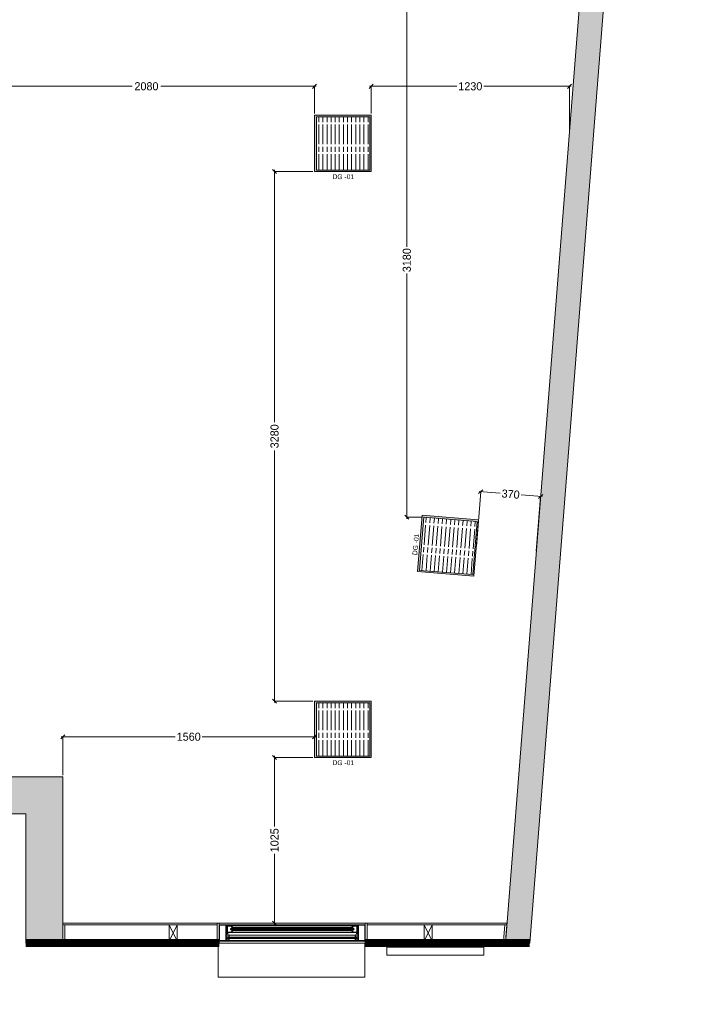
# Model space of a CAD drawing. Header units: metres. Extents: x 362935 to 596424, y 80601 to 172483.
# Tile 3 of 145: x 397746 to 401879, y 85744 to 91840. Entities that reach past the tile are written whole.
import ezdxf

# ---------------------------------------------------------------- set-up
doc = ezdxf.new("R2010")
doc.units = ezdxf.units.M
doc.layers.get('0').update_dxf_attribs({"color": 8, "lineweight": 5})
doc.layers.get('Defpoints').update_dxf_attribs({"color": 8, "lineweight": 5})
for name, color, linetype, lineweight in [('CKD - Kit Text', 8, 'Continuous', 5), ('CKD Equipments', 8, 'Continuous', 5), ('CT_GLAZING', 8, 'Continuous', 5), ('DOOR', 8, 'Continuous', 5), ('Drain Grating', 8, 'Continuous', 5), ('EQP', 8, 'Continuous', 5), ('GLAZING', 8, 'Continuous', 5), ('PARTITION', 8, 'Continuous', 5), ('WALL 100', 8, 'Continuous', 5), ('WALL 200', 8, 'Continuous', 5), ('WALLS', 8, 'Continuous', 5), ('xKAM-B3-01-Kitchen$0$A-FURN', 8, 'Continuous', 5)]:
    doc.layers.add(name, color=color, linetype=linetype, lineweight=lineweight)
doc.styles.add('CKD_Dimension Text', font='GOTHIC.TTF')
doc.styles.add('TXT', font='stylu.ttf', dxfattribs={"height": 50})
doc.dimstyles.new('ARA-50', dxfattribs={"dimtxt": 50, "dimasz": 25, "dimexe": 0, "dimexo": 10, "dimgap": 0, "dimtad": 0, "dimdec": 0, "dimrnd": 5, "dimzin": 0, "dimdsep": 46, "dimtxsty": 'TXT', "dimblk": 'OBLIQUE', "dimcen": 0, "dimdle": 10, "dimclrd": 256, "dimclre": 256, "dimclrt": 256, "dimadec": 4, "dimazin": 0, "dimtfac": 1, "dimtdec": 0, "dimtofl": 0, "dimtmove": 1, "dimatfit": 3, "dimfxl": 0, "dimtolj": 1, "dimtzin": 0, "dimlwd": -1, "dimlwe": -1, "dimarcsym": 0})

# ---------------------------------------------------------------- blocks, each defined once
blk = doc.blocks.new('gbcgth')
at = {"layer": 'PARTITION'}
for p, q in [((277761.7, 168845.1), (277861.7, 168895.1)), ((277761.7, 168895.1), (277861.7, 168845.1))]:
    blk.add_line(p, q, dxfattribs=at)
blk.add_lwpolyline([(277861.7, 168895.1), (277761.7, 168895.1), (277761.7, 168845.1), (277861.7, 168845.1), (277861.7, 168895.1)], dxfattribs=at)
blk = doc.blocks.new('_Oblique')
at = {"color": 0, "linetype": 'ByBlock', "lineweight": -2}
blk.add_line((-0.5, -0.5), (0.5, 0.5), dxfattribs=at)
blk = doc.blocks.new('*D134')
at = {"transparency": 16777216}
for p, q in [((398002.8, 87400.3), (398708.9, 87400.3)), ((398012.8, 87163), (398012.8, 87400.3)), ((399581.7, 87400.3), (398875.5, 87400.3)), ((399571.7, 87281.4), (399571.7, 87400.3))]:
    blk.add_line(p, q, dxfattribs=at)
at = {"layer": 'Defpoints', "color": 0, "transparency": 16777216}
for p in [(399571.7, 87400.3), (399571.7, 87271.4), (398012.8, 87153)]:
    blk.add_point(p, dxfattribs=at)
at = {"linetype": 'ByBlock', "transparency": 16777216, "xscale": 25, "yscale": 25, "zscale": 25, "rotation": 180}
blk.add_blockref('_Oblique', (398012.8, 87400.3), dxfattribs=at)
at = {"linetype": 'ByBlock', "transparency": 16777216, "xscale": 25, "yscale": 25, "zscale": 25}
blk.add_blockref('_Oblique', (399571.7, 87400.3), dxfattribs=at)
at = {"transparency": 16777216, "insert": (398792.2, 87400.3), "char_height": 50, "attachment_point": 5, "style": 'TXT', "bg_fill": 3, "box_fill_scale": 1.1, "bg_fill_color": 256, "bg_fill_true_color": 13158600, "bg_fill_transparency": 0}
blk.add_mtext('\\A1;1560', dxfattribs=at)
blk = doc.blocks.new('*D135')
at = {"transparency": 16777216}
for p, q in [((397479.5, 91427.3), (398442.5, 91427.3)), ((397489.5, 91259.4), (397489.5, 91427.3)), ((399581.7, 91427.3), (398618.7, 91427.3)), ((399571.7, 91259.4), (399571.7, 91427.3))]:
    blk.add_line(p, q, dxfattribs=at)
at = {"layer": 'Defpoints', "color": 0, "transparency": 16777216}
for p in [(399571.7, 91427.3), (397489.5, 91249.4), (399571.7, 91249.4)]:
    blk.add_point(p, dxfattribs=at)
at = {"linetype": 'ByBlock', "transparency": 16777216, "xscale": 25, "yscale": 25, "zscale": 25, "rotation": 180}
blk.add_blockref('_Oblique', (397489.5, 91427.3), dxfattribs=at)
at = {"linetype": 'ByBlock', "transparency": 16777216, "xscale": 25, "yscale": 25, "zscale": 25}
blk.add_blockref('_Oblique', (399571.7, 91427.3), dxfattribs=at)
at = {"transparency": 16777216, "insert": (398530.6, 91427.3), "char_height": 50, "attachment_point": 5, "style": 'TXT', "bg_fill": 3, "box_fill_scale": 1.1, "bg_fill_color": 256, "bg_fill_true_color": 13158600, "bg_fill_transparency": 0}
blk.add_mtext('\\A1;2080', dxfattribs=at)
blk = doc.blocks.new('*D136')
at = {"transparency": 16777216}
for p, q in [((399911.7, 91427.3), (400452.4, 91427.3)), ((399921.7, 91259.4), (399921.7, 91427.3)), ((401159.7, 91427.3), (400619, 91427.3)), ((401149.7, 91162.5), (401149.7, 91427.3))]:
    blk.add_line(p, q, dxfattribs=at)
at = {"layer": 'Defpoints', "color": 0, "transparency": 16777216}
for p in [(401149.7, 91427.3), (399921.7, 91249.4), (401149.7, 91152.5)]:
    blk.add_point(p, dxfattribs=at)
at = {"linetype": 'ByBlock', "transparency": 16777216, "xscale": 25, "yscale": 25, "zscale": 25, "rotation": 180}
blk.add_blockref('_Oblique', (399921.7, 91427.3), dxfattribs=at)
at = {"linetype": 'ByBlock', "transparency": 16777216, "xscale": 25, "yscale": 25, "zscale": 25}
blk.add_blockref('_Oblique', (401149.7, 91427.3), dxfattribs=at)
at = {"transparency": 16777216, "insert": (400535.7, 91427.3), "char_height": 50, "attachment_point": 5, "style": 'TXT', "bg_fill": 3, "box_fill_scale": 1.1, "bg_fill_color": 256, "bg_fill_true_color": 13158600, "bg_fill_transparency": 0}
blk.add_mtext('\\A1;1230', dxfattribs=at)
blk = doc.blocks.new('*D137')
at = {"transparency": 16777216}
for p, q in [((399323.7, 90909.4), (399323.7, 89348.5)), ((399561.7, 90899.4), (399323.7, 90899.4)), ((399323.7, 87611.4), (399323.7, 89172.3)), ((399561.7, 87621.4), (399323.7, 87621.4))]:
    blk.add_line(p, q, dxfattribs=at)
at = {"layer": 'Defpoints', "color": 0, "transparency": 16777216}
for p in [(399323.7, 90899.4), (399571.7, 90899.4), (399571.7, 87621.4)]:
    blk.add_point(p, dxfattribs=at)
at = {"linetype": 'ByBlock', "transparency": 16777216, "xscale": 25, "yscale": 25, "zscale": 25}
for p, rotation in [((399323.7, 90899.4), 90), ((399323.7, 87621.4), 270)]:
    blk.add_blockref('_Oblique', p, dxfattribs=dict(at, rotation=rotation))
at = {"transparency": 16777216, "insert": (399323.7, 89260.4), "char_height": 50, "attachment_point": 5, "rotation": 90, "style": 'TXT', "bg_fill": 3, "box_fill_scale": 1.1, "bg_fill_color": 256, "bg_fill_true_color": 13158600, "bg_fill_transparency": 0}
blk.add_mtext('\\A1;3280', dxfattribs=at)
blk = doc.blocks.new('*D141')
at = {"transparency": 16777216}
for p, q in [((400573.3, 88579.1), (400600, 88917)), ((400590, 88917.8), (400721.4, 88907.4)), ((400981, 88886.9), (400849.6, 88897.3)), ((400944.4, 88549.9), (400971.1, 88887.7))]:
    blk.add_line(p, q, dxfattribs=at)
at = {"layer": 'Defpoints', "color": 0, "transparency": 16777216}
for p in [(400971.1, 88887.7), (400572.6, 88569.2), (400943.6, 88539.9)]:
    blk.add_point(p, dxfattribs=at)
at = {"linetype": 'ByBlock', "transparency": 16777216, "xscale": 25, "yscale": 25, "zscale": 25}
for p, rotation in [((400600, 88917), 175.4892658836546), ((400971.1, 88887.7), 355.4892658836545)]:
    blk.add_blockref('_Oblique', p, dxfattribs=dict(at, rotation=rotation))
at = {"transparency": 16777216, "insert": (400785.5, 88902.3), "char_height": 50, "attachment_point": 5, "rotation": 355.48927, "style": 'TXT', "bg_fill": 3, "box_fill_scale": 1.1, "bg_fill_color": 256, "bg_fill_true_color": 13158600, "bg_fill_transparency": 0}
blk.add_mtext('\\A1;370', dxfattribs=at)
blk = doc.blocks.new('*D142')
at = {"transparency": 16777216}
for p, q in [((400142.8, 91951.9), (400142.8, 90434.2)), ((400419, 91941.9), (400142.8, 91941.9)), ((400142.8, 88749.7), (400142.8, 90267.5)), ((400238.2, 88759.7), (400142.8, 88759.7))]:
    blk.add_line(p, q, dxfattribs=at)
at = {"layer": 'Defpoints', "color": 0, "transparency": 16777216}
for p in [(400142.8, 91941.9), (400429, 91941.9), (400248.2, 88759.7)]:
    blk.add_point(p, dxfattribs=at)
at = {"linetype": 'ByBlock', "transparency": 16777216, "xscale": 25, "yscale": 25, "zscale": 25}
for p, rotation in [((400142.8, 91941.9), 90), ((400142.8, 88759.7), 270)]:
    blk.add_blockref('_Oblique', p, dxfattribs=dict(at, rotation=rotation))
at = {"transparency": 16777216, "insert": (400142.8, 90350.8), "char_height": 50, "attachment_point": 5, "rotation": 90, "style": 'TXT', "bg_fill": 3, "box_fill_scale": 1.1, "bg_fill_color": 256, "bg_fill_true_color": 13158600, "bg_fill_transparency": 0}
blk.add_mtext('\\A1;3180', dxfattribs=at)
blk = doc.blocks.new('*D143')
at = {"transparency": 16777216}
for p, q in [((399323.7, 87281.4), (399323.7, 86843.9)), ((399561.7, 87271.4), (399323.7, 87271.4)), ((399323.7, 86237.1), (399323.7, 86674.6)), ((399561.6, 86247.1), (399323.7, 86247.1))]:
    blk.add_line(p, q, dxfattribs=at)
at = {"layer": 'Defpoints', "color": 0, "transparency": 16777216}
for p in [(399571.7, 87271.4), (399323.7, 86247.1), (399571.6, 86247.1, 1343980.9)]:
    blk.add_point(p, dxfattribs=at)
at = {"transparency": 16777216, "xscale": 25, "yscale": 25, "zscale": 25}
for p, rotation in [((399323.7, 87271.4), 90), ((399323.7, 86247.1), 270)]:
    blk.add_blockref('_Oblique', p, dxfattribs=dict(at, rotation=rotation))
at = {"transparency": 16777216, "insert": (399323.7, 86759.3), "char_height": 50, "attachment_point": 5, "rotation": 90, "style": 'TXT', "bg_fill": 3, "box_fill_scale": 1.1, "bg_fill_color": 256, "bg_fill_true_color": 13158600, "bg_fill_transparency": 0}
blk.add_mtext('\\A1;1025', dxfattribs=at)

msp = doc.modelspace()

# ---------------------------------------------------------------- hatches: boundary and pattern name
at = {"layer": 'CKD Equipments'}
h = msp.add_hatch(color=2, dxfattribs=at)
h.dxf.hatch_style = 1
h.paths.add_polyline_path([(399571.7, 91249.4), (399571.7, 90899.4), (399921.7, 90899.4), (399921.7, 91249.4)])
h.paths.add_polyline_path([(399913.2, 91238.3), (399583, 91238.3), (399583, 90908.1), (399913.2, 90908.1)], flags=16)
h = msp.add_hatch(color=2, dxfattribs=at)
h.dxf.hatch_style = 1
h.paths.add_polyline_path([(400237.8, 88771.7), (400209.6, 88422.9), (400558.5, 88394.7), (400586.6, 88743.6)])
h.paths.add_polyline_path([(400577.3, 88733.2), (400248.2, 88759.7), (400221.6, 88430.6), (400550.8, 88404.1)], flags=16)
h = msp.add_hatch(color=2, dxfattribs=at)
h.dxf.hatch_style = 1
h.paths.add_polyline_path([(399571.7, 87621.4), (399571.7, 87271.4), (399921.7, 87271.4), (399921.7, 87621.4)])
h.paths.add_polyline_path([(399913.2, 87610.3), (399583, 87610.3), (399583, 87280.1), (399913.2, 87280.1)], flags=16)
at = {"layer": 'Drain Grating', "linetype": 'Continuous', "lineweight": 5}
h = msp.add_hatch(dxfattribs=at)
h.set_pattern_fill('ACAD_ISO08W100', color=256, scale=5.08, angle=90, style=0)
h.set_pattern_definition([(90, (315549.072, -783281.05), (-25.4, 9e-15), [121.92, -15.24, 30.48, -15.24])])
h.paths.add_polyline_path([(399913.2, 91238.3), (399913.2, 90908.1), (399583, 90908.1), (399583, 91238.3)])
h = msp.add_hatch(dxfattribs=at)
h.set_pattern_fill('ACAD_ISO08W100', color=256, scale=5.08, angle=85.38915, style=0)
h.set_pattern_definition([(85.3891475, (246185.58, -776174.03), (-25.3177972, 2.0418482), [121.92, -15.24, 30.48, -15.24])])
h.paths.add_polyline_path([(400577.3, 88733.2), (400550.8, 88404.1), (400221.6, 88430.6), (400248.2, 88759.7)])
h = msp.add_hatch(dxfattribs=at)
h.set_pattern_fill('ACAD_ISO08W100', color=256, scale=5.08, angle=90, style=0)
h.set_pattern_definition([(90, (315549.072, -786909), (-25.4, 9e-15), [121.92, -15.24, 30.48, -15.24])])
h.paths.add_polyline_path([(399913.2, 87610.3), (399913.2, 87280.1), (399583, 87280.1), (399583, 87610.3)])
at = {"layer": 'GLAZING'}
h = msp.add_hatch(color=256, dxfattribs=at)
h.dxf.hatch_style = 1
h.paths.add_polyline_path([(396572.8, 86123.1), (396572.8, 87153), (398012.8, 87153), (398012.8, 86123.3), (397782.8, 86123.3), (397782.8, 86923), (396802.8, 86923), (396802.8, 86123.1)])
at = {"layer": 'WALL 100', "true_color": 0x636466}
h = msp.add_hatch(color=251, dxfattribs=at)
h.dxf.hatch_style = 1
h.paths.add_polyline_path([(396724.6, 88352.3), (396724.6, 87153), (396624.6, 87153), (396624.6, 88352.3)])
h.paths.add_polyline_path([(396572.8, 87153), (395973.8, 87153), (395973.8, 87053), (396572.8, 87053)])
h.paths.add_polyline_path([(392202.8, 96243.5), (392354, 96268.9), (392352.8, 86123.1), (392202.8, 86123.1)])
h.paths.add_polyline_path([(395292.6, 93152.3), (395292.6, 93252.3), (395780.7, 93252.4), (395780.7, 93152.4)])
h.paths.add_polyline_path([(395880.7, 93402.4), (395880.7, 89215.6), (395780.7, 89215.6), (395780.7, 93402.4)])
h.paths.add_polyline_path([(392353.7, 93152.3), (392353.7, 93252.3), (394292.6, 93252.4), (394292.6, 93152.4)])
h.paths.add_polyline_path([(396652.8, 94293.1), (396652.8, 95056.3), (395880.7, 94886.2), (395880.7, 94252.4), (395780.7, 94252.4), (395780.7, 94966.2), (396802.8, 95195.9), (396802.8, 94293.1)])
h.paths.add_polyline_path([(401879.3, 98490.6), (401725.3, 98447.5), (400752.9, 86122.7), (400903.4, 86122.7)])
at = {"layer": 'WALL 200'}
h = msp.add_hatch(color=256, dxfattribs=at)
h.dxf.hatch_style = 1
h.paths.add_polyline_path([(396572.8, 86123.1), (396572.8, 87153), (398012.8, 87153), (398012.8, 86123.3), (397782.8, 86123.3), (397782.8, 86923), (396802.8, 86923), (396802.8, 86123.1)])

# ---------------------------------------------------------------- linework, layer by layer
at = {"layer": 'CT_GLAZING', "const_width": 50, "elevation": 1343980.9}
for points in [[(397782.8, 86123.3), (398981, 86123.3)], [(399882.8, 86123.7), (400903.5, 86124)]]:
    msp.add_lwpolyline(points, dxfattribs=at)
at = {"layer": 'DOOR'}
for p, q in [((399024.8, 86235.5, 1343980.9), (399841.4, 86235.5, 1343980.9)), ((399024.8, 86235.5, 1343980.9), (399024.8, 86157.6, 1343980.9)), ((399024.8, 86210.9, 1343980.9), (399026.4, 86210.9, 1343980.9)), ((399024.8, 86206.3, 1343980.9), (399026.4, 86206.3, 1343980.9)), ((399026.4, 86190.5, 1343980.9), (399026.4, 86226.7, 1343980.9)), ((399026.4, 86226.7, 1343980.9), (399055.2, 86226.7, 1343980.9)), ((399026.4, 86210.6, 1343980.9), (399032.6, 86210.6, 1343980.9)), ((399026.4, 86210.3, 1343980.9), (399032.6, 86210.3, 1343980.9)), ((399026.4, 86206.9, 1343980.9), (399032.6, 86206.9, 1343980.9)), ((399026.4, 86206.7, 1343980.9), (399032.6, 86206.7, 1343980.9)), ((399032.6, 86190.5, 1343980.9), (399032.6, 86226.7, 1343980.9)), ((399811, 86228.9, 1343980.9), (399049, 86228.9, 1343980.9)), ((399801.2, 86213.3, 1343980.9), (399050.1, 86213.3, 1343980.9)), ((399052.5, 86210.9, 1343980.9), (399053.3, 86210.9, 1343980.9)), ((399052.5, 86206.3, 1343980.9), (399053.3, 86206.3, 1343980.9)), ((399057.6, 86203.9, 1343980.9), (399057.6, 86213.3, 1343980.9)), ((399063.9, 86213.3, 1343980.9), (399057.6, 86213.3, 1343980.9)), ((399063.9, 86203.9, 1343980.9), (399057.6, 86203.9, 1343980.9)), ((399801.2, 86203.9, 1343980.9), (399058.9, 86203.9, 1343980.9)), ((399800.8, 86218.8, 1343980.9), (399059.1, 86218.8, 1343980.9)), ((399800.8, 86198.5, 1343980.9), (399059.1, 86198.5, 1343980.9)), ((399059.2, 86205.5, 1343980.9), (399059.2, 86211.8, 1343980.9)), ((399063.9, 86211.8, 1343980.9), (399059.2, 86211.8, 1343980.9)), ((399063.9, 86205.5, 1343980.9), (399059.2, 86205.5, 1343980.9)), ((399063.9, 86211.8, 1343980.9), (399063.9, 86213.3, 1343980.9)), ((399063.9, 86203.9, 1343980.9), (399063.9, 86205.5, 1343980.9)), ((399802.3, 86211.8, 1343980.9), (399802.3, 86213.3, 1343980.9)), ((399802.3, 86213.3, 1343980.9), (399808.6, 86213.3, 1343980.9)), ((399802.3, 86211.8, 1343980.9), (399807, 86211.8, 1343980.9)), ((399802.3, 86205.5, 1343980.9), (399807, 86205.5, 1343980.9)), ((399802.3, 86203.9, 1343980.9), (399802.3, 86205.5, 1343980.9)), ((399802.3, 86203.9, 1343980.9), (399808.6, 86203.9, 1343980.9)), ((399807, 86205.5, 1343980.9), (399807, 86211.8, 1343980.9)), ((399808.6, 86203.9, 1343980.9), (399808.6, 86213.3, 1343980.9)), ((399839.8, 86226.7, 1343980.9), (399811, 86226.7, 1343980.9)), ((399813.6, 86210.9, 1343980.9), (399812.9, 86210.9, 1343980.9)), ((399813.6, 86206.3, 1343980.9), (399812.9, 86206.3, 1343980.9)), ((399833.6, 86190.5, 1343980.9), (399833.6, 86226.7, 1343980.9)), ((399839.8, 86210.6, 1343980.9), (399833.6, 86210.6, 1343980.9)), ((399839.8, 86210.3, 1343980.9), (399833.6, 86210.3, 1343980.9)), ((399839.8, 86206.9, 1343980.9), (399833.6, 86206.9, 1343980.9)), ((399839.8, 86206.7, 1343980.9), (399833.6, 86206.7, 1343980.9)), ((399839.8, 86190.5, 1343980.9), (399839.8, 86226.7, 1343980.9)), ((399841.4, 86210.9, 1343980.9), (399839.8, 86210.9, 1343980.9)), ((399841.4, 86206.3, 1343980.9), (399839.8, 86206.3, 1343980.9)), ((399841.4, 86235.5, 1343980.9), (399841.4, 86157.6, 1343980.9)), ((399024.8, 86154.7, 1343980.9), (399024.8, 86135.5, 1343980.9)), ((399026.4, 86190.5, 1343980.9), (399055.2, 86190.5, 1343980.9)), ((399026.7, 86187.9, 1343980.9), (399026.7, 86181.6, 1343980.9)), ((399027.6, 86187.9, 1343980.9), (399026.7, 86187.9, 1343980.9)), ((399026.7, 86181.6, 1343980.9), (399027.6, 86181.6, 1343980.9)), ((399027.6, 86181.6, 1343980.9), (399027.6, 86187.9, 1343980.9)), ((399027.6, 86186.3, 1343980.9), (399037.1, 86187, 1343980.9)), ((399027.6, 86185.6, 1343980.9), (399037.1, 86185.9, 1343980.9)), ((399027.6, 86184.7, 1343980.9), (399037.1, 86185.1, 1343980.9)), ((399027.6, 86184.7, 1343980.9), (399037.1, 86184.4, 1343980.9)), ((399027.6, 86183.9, 1343980.9), (399037.1, 86183.6, 1343980.9)), ((399027.6, 86183.2, 1343980.9), (399037.1, 86182.5, 1343980.9)), ((399035.7, 86160.5, 1343980.9), (399035.7, 86151.1, 1343980.9)), ((399042, 86160.5, 1343980.9), (399035.7, 86160.5, 1343980.9)), ((399035.7, 86160.5, 1343980.9), (399035.7, 86151.1, 1343980.9)), ((399042, 86151.1, 1343980.9), (399035.7, 86151.1, 1343980.9)), ((399037.3, 86158.9, 1343980.9), (399037.3, 86152.7, 1343980.9)), ((399042, 86158.9, 1343980.9), (399037.3, 86158.9, 1343980.9)), ((399037.3, 86158.9, 1343980.9), (399037.3, 86152.7, 1343980.9)), ((399042, 86158.9, 1343980.9), (399037.3, 86158.9, 1343980.9)), ((399042, 86152.7, 1343980.9), (399037.3, 86152.7, 1343980.9)), ((399042, 86152.7, 1343980.9), (399037.3, 86152.7, 1343980.9)), ((399042, 86160.5, 1343980.9), (399042, 86158.9, 1343980.9)), ((399042, 86160.5, 1343980.9), (399042, 86158.9, 1343980.9)), ((399042, 86152.7, 1343980.9), (399042, 86151.1, 1343980.9)), ((399042, 86152.7, 1343980.9), (399042, 86151.1, 1343980.9)), ((399043.5, 86172.8, 1343980.9), (399043.5, 86158.9, 1343980.9)), ((399043.5, 86150.9, 1343980.9), (399043.5, 86138.4, 1343980.9)), ((399822.6, 86172.8, 1343980.9), (399043.6, 86172.8, 1343980.9)), ((399043.6, 86160.2, 1343980.9), (399043.6, 86172.8, 1343980.9)), ((399043.6, 86172.8, 1343980.9), (399043.6, 86158.9, 1343980.9)), ((399043.6, 86164.2, 1343980.9), (399043.6, 86172.8, 1343980.9)), ((399822.6, 86160.2, 1343980.9), (399043.6, 86160.2, 1343980.9)), ((399043.6, 86152.7, 1343980.9), (399043.6, 86138.4, 1343980.9)), ((399822.6, 86150.9, 1343980.9), (399043.6, 86150.9, 1343980.9)), ((399822.6, 86138.4, 1343980.9), (399043.6, 86138.4, 1343980.9)), ((399811, 86188.3, 1343980.9), (399048.8, 86188.3, 1343980.9)), ((399839.8, 86190.5, 1343980.9), (399811, 86190.5, 1343980.9)), ((399822.6, 86164.2, 1343980.9), (399822.6, 86172.8, 1343980.9)), ((399822.6, 86172.8, 1343980.9), (399822.6, 86158.9, 1343980.9)), ((399822.6, 86150.9, 1343980.9), (399822.6, 86138.4, 1343980.9)), ((399824.2, 86160.5, 1343980.9), (399830.4, 86160.5, 1343980.9)), ((399824.2, 86160.5, 1343980.9), (399824.2, 86158.9, 1343980.9)), ((399824.2, 86158.9, 1343980.9), (399828.9, 86158.9, 1343980.9)), ((399824.2, 86152.7, 1343980.9), (399828.9, 86152.7, 1343980.9)), ((399824.2, 86152.7, 1343980.9), (399824.2, 86151.1, 1343980.9)), ((399824.2, 86151.1, 1343980.9), (399830.4, 86151.1, 1343980.9)), ((399828.9, 86158.9, 1343980.9), (399828.9, 86152.7, 1343980.9)), ((399838.6, 86186.3, 1343980.9), (399829, 86187, 1343980.9)), ((399838.6, 86185.6, 1343980.9), (399829, 86185.9, 1343980.9)), ((399838.6, 86184.7, 1343980.9), (399829, 86185.1, 1343980.9)), ((399838.6, 86184.7, 1343980.9), (399829, 86184.4, 1343980.9)), ((399838.6, 86183.9, 1343980.9), (399829, 86183.6, 1343980.9)), ((399838.6, 86183.2, 1343980.9), (399829, 86182.5, 1343980.9)), ((399830.4, 86160.5, 1343980.9), (399830.4, 86151.1, 1343980.9)), ((399838.6, 86187.9, 1343980.9), (399839.5, 86187.9, 1343980.9)), ((399838.6, 86181.6, 1343980.9), (399838.6, 86187.9, 1343980.9)), ((399839.5, 86181.6, 1343980.9), (399838.6, 86181.6, 1343980.9)), ((399839.5, 86187.9, 1343980.9), (399839.5, 86181.6, 1343980.9)), ((399841.4, 86154.7, 1343980.9), (399841.4, 86135.5, 1343980.9)), ((399160.1, 86135.5, 1343980.9), (399011.3, 86135.5, 1343980.9)), ((399841.4, 86135.5, 1343980.9), (399160.1, 86135.5, 1343980.9))]:
    msp.add_line(p, q, dxfattribs=at)
at = {"layer": 'DOOR', "elevation": 1343980.9}
for points in [[(399024.8, 86157.6), (399024.8, 86235.1, 0.414214), (399024.4, 86235.5), (398981.4, 86235.5, 0.414214), (398981, 86235.1), (398981, 86135.9, 0.414214), (398981.4, 86135.5), (399024.4, 86135.5, 0.414214), (399024.8, 86135.9), (399024.8, 86154.7)], [(399022.4, 86157.6), (399022.4, 86232.7, 0.414214), (399022, 86233.1), (398983.8, 86233.1, 0.414214), (398983.4, 86232.7), (398983.4, 86138.3, 0.414214), (398983.8, 86137.9), (399022, 86137.9, 0.414214), (399022.4, 86138.3), (399022.4, 86154.7)], [(399841.4, 86157.6), (399841.4, 86235.1, -0.414214), (399841.8, 86235.5), (399884.7, 86235.5, -0.414214), (399885.1, 86235.1), (399885.1, 86135.9, -0.414214), (399884.7, 86135.5), (399841.8, 86135.5, -0.414214), (399841.4, 86135.9), (399841.4, 86154.7)], [(399843.8, 86157.6), (399843.8, 86232.7, -0.414214), (399844.2, 86233.1), (399882.3, 86233.1, -0.414214), (399882.7, 86232.7), (399882.7, 86138.3, -0.414214), (399882.3, 86137.9), (399844.2, 86137.9, -0.414214), (399843.8, 86138.3), (399843.8, 86154.7)], [(399026.3, 86157.6), (399026.3, 86160.5), (399041.2, 86160.5, 0.414214), (399043.5, 86162.9), (399043.5, 86170.7, 0.414214), (399041.2, 86173), (399024.8, 86173), (399024.8, 86171.5), (399041.2, 86171.5, -0.414214), (399042, 86170.7), (399042, 86162.8, -0.414214), (399041.2, 86162.1), (399024.8, 86162.1), (399024.8, 86157.6)], [(399024.8, 86154.7), (399024.8, 86149.6), (399041.2, 86149.6, -0.414214), (399042, 86148.8), (399042, 86140.9, -0.414214), (399041.2, 86140.2), (399024.8, 86140.2), (399024.8, 86138.6), (399041.2, 86138.6, 0.414214), (399043.5, 86141), (399043.5, 86148.8, 0.414214), (399041.2, 86151.1), (399026.3, 86151.1), (399026.3, 86154.7)], [(399839.8, 86157.6), (399839.8, 86160.5), (399825, 86160.5, -0.414214), (399822.6, 86162.9), (399822.6, 86170.7, -0.414214), (399825, 86173), (399841.4, 86173), (399841.4, 86171.5), (399824.9, 86171.5, 0.414214), (399824.2, 86170.7), (399824.2, 86162.8, 0.414214), (399824.9, 86162.1), (399841.4, 86162.1), (399841.4, 86157.6)], [(399841.4, 86154.7), (399841.4, 86149.6), (399824.9, 86149.6, 0.414214), (399824.2, 86148.8), (399824.2, 86140.9, 0.414214), (399824.9, 86140.2), (399841.4, 86140.2), (399841.4, 86138.6), (399825, 86138.6, -0.414214), (399822.6, 86141), (399822.6, 86148.8, -0.414214), (399825, 86151.1), (399839.8, 86151.1), (399839.8, 86154.7)]]:
    msp.add_lwpolyline(points, format="xyb", dxfattribs=at)
for points in [[(399029.9, 86188.3), (399055.1, 86188.3, 0.198912), (399055.3, 86188.4), (399065.3, 86198.4, 0.198912), (399065.4, 86198.6), (399065.4, 86203.5, 0.414214), (399065, 86203.9), (399056.4, 86203.9, -0.414214), (399056, 86204.3), (399056, 86212.9, -0.414214), (399056.4, 86213.3), (399065, 86213.3, 0.414214), (399065.4, 86213.7), (399065.4, 86218.6, 0.198912), (399065.3, 86218.9), (399055.3, 86228.8, 0.198912), (399055.1, 86228.9), (399025.2, 86228.9, 0.414214), (399024.8, 86228.5), (399024.8, 86180.3, 0.414214), (399025.2, 86179.9), (399029.1, 86179.9, 0.414214), (399029.5, 86180.3), (399029.5, 86182.5, 0.414214), (399029.1, 86182.9), (399028.3, 86182.9, 0.414214), (399027.9, 86182.5), (399027.9, 86181.7, -0.414214), (399027.5, 86181.3), (399026.8, 86181.3, -0.414214), (399026.4, 86181.7), (399026.4, 86187.9, -0.414214), (399026.8, 86188.3), (399027.5, 86188.3, -0.414214), (399027.9, 86187.9), (399027.9, 86187.2, 0.414214), (399028.3, 86186.8), (399029.1, 86186.8, 0.414214), (399029.5, 86187.2), (399029.5, 86187.9, -0.414214)], [(399054.5, 86214.5), (399054.5, 86202.8, 0.414214), (399054.9, 86202.4), (399063.4, 86202.4, -0.414214), (399063.8, 86202), (399063.8, 86199.3, -0.198912), (399063.7, 86199), (399054.7, 86190, -0.198912), (399054.4, 86189.9), (399026.8, 86189.9, -0.414214), (399026.4, 86190.3), (399026.4, 86227, -0.414214), (399026.8, 86227.4), (399054.4, 86227.4, -0.198912), (399054.7, 86227.2), (399063.7, 86218.2, -0.198913), (399063.8, 86217.9), (399063.8, 86215.3, -0.414214), (399063.4, 86214.9), (399054.9, 86214.9, 0.414214)], [(399836.3, 86188.3), (399811.1, 86188.3, -0.198912), (399810.8, 86188.4), (399800.9, 86198.4, -0.198912), (399800.8, 86198.6), (399800.8, 86203.5, -0.414214), (399801.2, 86203.9), (399809.7, 86203.9, 0.414214), (399810.1, 86204.3), (399810.1, 86212.9, 0.414214), (399809.7, 86213.3), (399801.2, 86213.3, -0.414214), (399800.8, 86213.7), (399800.8, 86218.6, -0.198912), (399800.9, 86218.9), (399810.8, 86228.8, -0.198912), (399811.1, 86228.9), (399841, 86228.9, -0.414214), (399841.4, 86228.5), (399841.4, 86180.3, -0.414214), (399841, 86179.9), (399837.1, 86179.9, -0.414214), (399836.7, 86180.3), (399836.7, 86182.5, -0.414214), (399837.1, 86182.9), (399837.8, 86182.9, -0.414214), (399838.2, 86182.5), (399838.2, 86181.7, 0.414214), (399838.6, 86181.3), (399839.4, 86181.3, 0.414214), (399839.8, 86181.7), (399839.8, 86187.9, 0.414214), (399839.4, 86188.3), (399838.6, 86188.3, 0.414214), (399838.2, 86187.9), (399838.2, 86187.2, -0.414214), (399837.8, 86186.8), (399837.1, 86186.8, -0.414214), (399836.7, 86187.2), (399836.7, 86187.9, 0.414214)], [(399811.7, 86214.5), (399811.7, 86202.8, -0.414214), (399811.3, 86202.4), (399802.7, 86202.4, 0.414214), (399802.3, 86202), (399802.3, 86199.3, 0.198912), (399802.5, 86199), (399811.5, 86190, 0.198912), (399811.8, 86189.9), (399839.4, 86189.9, 0.414214), (399839.8, 86190.3), (399839.8, 86227, 0.414214), (399839.4, 86227.4), (399811.8, 86227.4, 0.198912), (399811.5, 86227.2), (399802.5, 86218.2, 0.198913), (399802.3, 86217.9), (399802.3, 86215.3, 0.414214), (399802.7, 86214.9), (399811.3, 86214.9, -0.414214)]]:
    msp.add_lwpolyline(points, format="xyb", close=True, dxfattribs=at)
for points in [[(399807, 86205.5), (399052.9, 86205.5), (399052.9, 86211.8), (399807, 86211.8)], [(399828.9, 86152.7), (399037.3, 86152.7), (399037.3, 86158.9), (399828.9, 86158.9)], [(398975, 86123.3), (398975, 85911.3), (399882.8, 85911.3), (399882.8, 86123.7)]]:
    msp.add_lwpolyline(points, dxfattribs=at)
at = {"layer": 'DOOR'}
for centre, radius, start, end in [((399052.5, 86208.6, 1343980.9), 2.34, 90, 270), ((399052.9, 86208.6, 1343980.9), 1.95, 38.55123, 321.44877), ((399052.9, 86208.6, 1343980.9), 1.7, 26.22588, 333.77412), ((399053.3, 86208.6, 1343980.9), 2.34, 60.52929, 90), ((399053.3, 86208.6, 1343980.9), 2.34, 270, 299.47071), ((399812.9, 86208.6, 1343980.9), 2.34, 90, 119.47071), ((399813.2, 86208.6, 1343980.9), 1.95, 218.55123, 141.44877), ((399813.2, 86208.6, 1343980.9), 1.7, 206.22588, 153.77412), ((399812.9, 86208.6, 1343980.9), 2.34, 240.52929, 270), ((399813.6, 86208.6, 1343980.9), 2.34, 270, 90)]:
    msp.add_arc(centre, radius, start, end, dxfattribs=at)
at = {"layer": 'EQP', "elevation": 1343980.9}
msp.add_lwpolyline([(400018.8, 86097.5), (400018.8, 86047.5), (400618.8, 86047.5), (400618.8, 86097.5)], close=True, dxfattribs=at)
at = {"layer": 'PARTITION', "elevation": 1343980.9}
for points in [[(398012.8, 86247.1), (398969, 86247.1), (398969, 86235.1), (398012.8, 86235.1)], [(398024.8, 86135.3), (398012.8, 86135.3), (398012.8, 86235.1), (398024.8, 86235.1)], [(398969, 86247.1), (398981, 86247.1), (398981, 86123.3), (398969, 86123.3)], [(398981, 86247.1), (399884.7, 86247.1), (399884.7, 86123.3), (398981, 86123.3)], [(399884.7, 86247.1), (399896.7, 86247.1), (399896.7, 86123.3), (399884.7, 86123.3)], [(399896.7, 86247.1), (400762.8, 86247.1), (400761.8, 86235.1), (399896.7, 86235.1)], [(400753.9, 86135.3), (400741.9, 86135.3), (400749.8, 86235.1), (400761.8, 86235.1)], [(398012.8, 86135.3), (398969, 86135.3), (398969, 86123.3), (398012.8, 86123.3)], [(399896.7, 86135.3), (400753.9, 86135.3), (400753, 86123.3), (399896.7, 86123.3)]]:
    msp.add_lwpolyline(points, close=True, dxfattribs=at)
at = {"layer": 'WALL 200', "elevation": 1343980.9}
msp.add_lwpolyline([(396572.8, 86123.1), (396572.8, 87153), (398012.8, 87153), (398012.8, 86123.3), (397782.8, 86123.3), (397782.8, 86923), (396802.8, 86923), (396802.8, 86123.1), (396572.8, 86123.1)], dxfattribs=at)
at = {"layer": 'WALLS', "elevation": 1343980.9}
msp.add_lwpolyline([(401879.3, 98490.6), (401725.3, 98447.5), (400752.9, 86122.7), (400903.4, 86122.7), (401879.3, 98490.6)], dxfattribs=at)
at = {"layer": 'xKAM-B3-01-Kitchen$0$A-FURN'}
for points in [[(399571.7, 91249.4), (399571.7, 90899.4), (399921.7, 90899.4), (399921.7, 91249.4), (399571.7, 91249.4)], [(399571.7, 87621.4), (399571.7, 87271.4), (399921.7, 87271.4), (399921.7, 87621.4), (399571.7, 87621.4)]]:
    msp.add_lwpolyline(points, dxfattribs=at)
for points, elevation in [([(399913.2, 91238.3), (399583, 91238.3), (399583, 90908.1), (399913.2, 90908.1)], 8910.1), ([(400577.3, 88733.2), (400248.2, 88759.7), (400221.6, 88430.6), (400550.8, 88404.1)], 1352891), ([(399913.2, 87610.3), (399583, 87610.3), (399583, 87280.1), (399913.2, 87280.1)], 8910.1)]:
    msp.add_lwpolyline(points, close=True, dxfattribs=dict(at, elevation=elevation))
at = {"layer": 'xKAM-B3-01-Kitchen$0$A-FURN', "elevation": 1343980.9}
msp.add_lwpolyline([(400237.8, 88771.7), (400209.6, 88422.9), (400558.5, 88394.7), (400586.6, 88743.6), (400237.8, 88771.7)], dxfattribs=at)

# ---------------------------------------------------------------- block references
at = {"layer": 'PARTITION', "rotation": 270}
for p in [(229826.3, 363997, 1343980.9), (231405, 363996.8, 1343980.9)]:
    msp.add_blockref('gbcgth', p, dxfattribs=at)

# ---------------------------------------------------------------- texts
at = {"layer": 'CKD - Kit Text', "color": 7, "char_height": 30, "width": 406.249, "attachment_point": 2, "style": 'CKD_Dimension Text'}
for insert in [(399749.7, 90882.7, 3272.3), (399749.7, 87254.7, 3272.3)]:
    msp.add_mtext('{\\fCentury Gothic|b0|i0|c0|p34;DG -01}', dxfattribs=dict(at, insert=insert))
at = {"layer": 'CKD - Kit Text', "color": 7, "insert": (400183, 88593, 1347253.2), "char_height": 30, "width": 406.249, "attachment_point": 2, "rotation": 84.55461, "style": 'CKD_Dimension Text'}
msp.add_mtext('{\\fCentury Gothic|b0|i0|c0|p34;DG -01}', dxfattribs=at)

# ---------------------------------------------------------------- next in the draw order: dimensions: what is measured, and where the dimension line sits
for base, p1, p2, picture, middle in [((399571.7, 91427.3), (397489.5, 91249.4), (399571.7, 91249.4), '*D135', (398530.6, 91427.3)), ((401149.7, 91427.3), (399921.7, 91249.4), (401149.7, 91152.5, 1343980.9), '*D136', (400535.7, 91427.3)), ((399571.7, 87400.3), (398012.8, 87153, 1343980.9), (399571.7, 87271.4), '*D134', (398792.2, 87400.3))]:
    dim = msp.add_linear_dim(base=base, p1=p1, p2=p2, dimstyle='ARA-50')
    dim.commit()
    dim.dimension.update_dxf_attribs({"geometry": picture, "text_midpoint": middle})
dim = msp.add_linear_dim(base=(399323.7, 90899.4), p1=(399571.7, 87621.4), p2=(399571.7, 90899.4), angle=90, dimstyle='ARA-50')
dim.commit()
dim.dimension.update_dxf_attribs({"geometry": '*D137', "text_midpoint": (399323.7, 89260.4)})
dim = msp.add_aligned_dim(p1=(400572.6, 88569.2, 1343980.9), p2=(400943.6, 88539.9, 1343980.9), distance=348.9, dimstyle='ARA-50')
dim.commit()
dim.dimension.update_dxf_attribs({"geometry": '*D141', "text_midpoint": (400785.5, 88902.3)})

# ---------------------------------------------------------------- next in the draw order: dimensions: what is measured, and where the dimension line sits
for base, p1, p2, picture, middle in [((400142.8, 91941.9), (400248.2, 88759.7, 1352891), (400429, 91941.9, 1343980.9), '*D142', (400142.8, 90350.8)), ((399323.7, 86247.1), (399571.7, 87271.4), (399571.6, 86247.1, 1343980.9), '*D143', (399323.7, 86759.3))]:
    dim = msp.add_linear_dim(base=base, p1=p1, p2=p2, angle=90, dimstyle='ARA-50')
    dim.commit()
    dim.dimension.update_dxf_attribs({"geometry": picture, "text_midpoint": middle})

doc.saveas('drawing.dxf')
